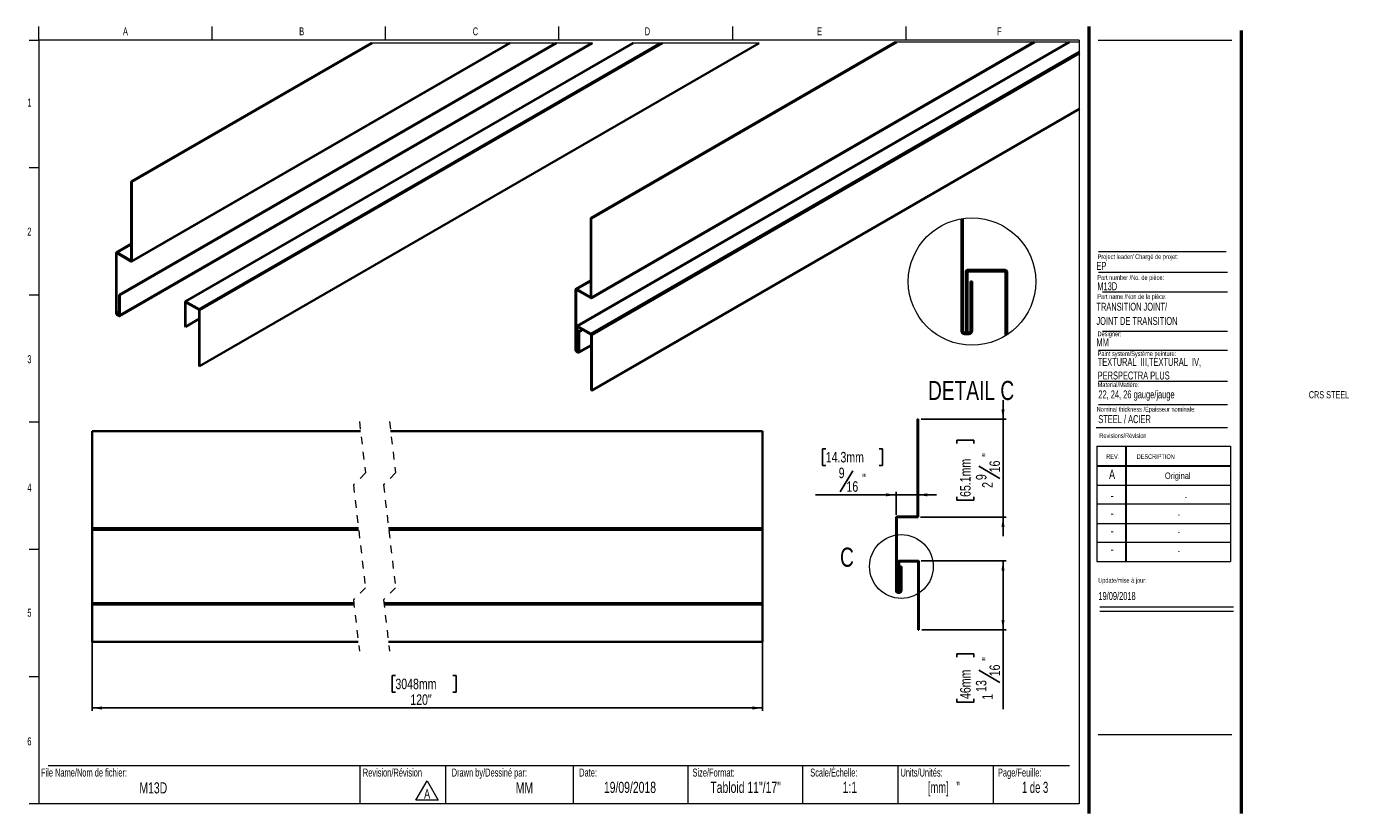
# Model space of a CAD drawing. Header units: inches. Extents: x 0.5 to 17.9, y 0.4 to 10.7.
import ezdxf

# ---------------------------------------------------------------- set-up
doc = ezdxf.new("R2010")
doc.units = ezdxf.units.IN
doc.header["$MEASUREMENT"] = 0
doc.linetypes.add('HIDDEN', pattern=[0.075, 0.05, -0.025])
doc.layers.add('FORMAT', color=7, linetype='Continuous')
doc.styles.add('SLDTEXTSTYLE0', font='TXT', dxfattribs={"width": 0.7})
doc.styles.add('SLDTEXTSTYLE1', font='TXT', dxfattribs={"width": 0.633333})
doc.styles.add('SLDTEXTSTYLE2', font='TXT', dxfattribs={"width": 0.625})
doc.styles.add('SLDTEXTSTYLE3', font='TXT', dxfattribs={"width": 0.75})
doc.dimstyles.new('SLDDIMSTYLE0', dxfattribs={"dimtxt": 0.137795, "dimasz": 0.13, "dimexe": 0, "dimexo": 0.0625, "dimgap": 0.034449, "dimtad": 1, "dimdec": 6, "dimlfac": 2, "dimrnd": 1e-09, "dimzin": 12, "dimdsep": 46, "dimlunit": 5, "dimtxsty": 'SLDTEXTSTYLE3', "dimsah": 1, "dimcen": 0.09, "dimadec": 0, "dimazin": 3, "dimtfac": 1, "dimtdec": 1, "dimtofl": 0, "dimtmove": 0, "dimatfit": 3, "dimfxl": 1, "dimfrac": 2, "dimtolj": 1, "dimtzin": 12, "dimarcsym": 0})
doc.dimstyles.new('SLDDIMSTYLE1', dxfattribs={"dimtxt": 0.137795, "dimasz": 0.13, "dimexe": 0, "dimexo": 0.0625, "dimgap": 0.034449, "dimtad": 1, "dimdec": 6, "dimlfac": 2, "dimrnd": 1e-09, "dimzin": 12, "dimdsep": 46, "dimlunit": 5, "dimtxsty": 'SLDTEXTSTYLE3', "dimsah": 1, "dimcen": 0.09, "dimadec": 0, "dimazin": 3, "dimtfac": 1, "dimtdec": 1, "dimtmove": 0, "dimatfit": 0, "dimfxl": 1, "dimfrac": 2, "dimtolj": 1, "dimtzin": 12, "dimarcsym": 0})
doc.dimstyles.new('SLDDIMSTYLE2', dxfattribs={"dimtxt": 0.137795, "dimasz": 0.13, "dimexe": 0, "dimexo": 0.0625, "dimgap": 0.034449, "dimtad": 1, "dimdec": 1, "dimlfac": 2, "dimrnd": 1e-09, "dimzin": 12, "dimdsep": 46, "dimlunit": 5, "dimtxsty": 'SLDTEXTSTYLE3', "dimsah": 1, "dimcen": 0.09, "dimadec": 0, "dimazin": 3, "dimtfac": 1, "dimtdec": 1, "dimtofl": 0, "dimtmove": 0, "dimatfit": 3, "dimfxl": 1, "dimfrac": 2, "dimtolj": 1, "dimtzin": 12, "dimarcsym": 0})

# ---------------------------------------------------------------- blocks, each defined once
blk = doc.blocks.new('SW_NOTE_0')
at = {"color": 0, "linetype": 'Continuous', "lineweight": 0}
for p, q in [((-0.097, 0.017), (0.049, 0.27)), ((0.049, 0.27), (0.195, 0.017)), ((0.195, 0.017), (-0.097, 0.017))]:
    blk.add_line(p, q, dxfattribs=at)
at = {"color": 0, "linetype": 'Continuous', "lineweight": 0, "insert": (0.049, 0.161), "char_height": 0.125, "attachment_point": 2, "style": 'SLDTEXTSTYLE0'}
blk.add_mtext('A', dxfattribs=at)
blk = doc.blocks.new('SW_NOTE_1')
at = {"layer": 'FORMAT', "color": 0, "char_height": 0.10417, "attachment_point": 1, "style": 'SLDTEXTSTYLE0'}
for s, insert in [('TEXTURAL  III,TEXTURAL  IV,', (0, 0.134)), ('PERSPECTRA PLUS', (0, -0.044))]:
    blk.add_mtext(s, dxfattribs=dict(at, insert=insert))
blk = doc.blocks.new('_D')
at = {"layer": 'FORMAT'}
for p, q in [((12.181, 3.7), (13.294, 3.7)), ((13.254, 3.7), (13.254, 2.794)), ((12.191, 2.794), (13.294, 2.794)), ((13.254, 2.794), (13.254, 1.755)), ((12.651, 2.438), (12.651, 2.48)), ((12.651, 2.48), (12.87, 2.48)), ((12.87, 2.48), (12.87, 2.438)), ((12.938, 2.269), (13.214, 2.104)), ((12.651, 1.89), (12.651, 1.848)), ((12.651, 1.848), (12.87, 1.848)), ((12.87, 1.848), (12.87, 1.89))]:
    blk.add_line(p, q, dxfattribs=at)
for points in [[(13.254, 3.7), (13.234, 3.57), (13.274, 3.57)], [(13.254, 2.794), (13.274, 2.924), (13.234, 2.924)]]:
    blk.add_solid(points, dxfattribs=at)
at = {"layer": 'FORMAT', "attachment_point": 1, "rotation": 90, "style": 'SLDTEXTSTYLE3'}
for s, insert, char_height in [('"', (12.979, 2.39), 0.138), ('46mm', (12.692, 1.89), 0.1378), ('16', (13.077, 2.187), 0.1378), ('13', (12.899, 1.983), 0.1378), ('1', (12.981, 1.881), 0.138)]:
    blk.add_mtext(s, dxfattribs=dict(at, insert=insert, char_height=char_height))
blk = doc.blocks.new('_D_1')
at = {"layer": 'FORMAT'}
for p, q in [((13.254, 5.552), (13.254, 5.802)), ((12.183, 5.552), (13.294, 5.552)), ((13.254, 5.552), (13.254, 4.271)), ((12.651, 5.236), (12.651, 5.278)), ((12.651, 5.278), (12.87, 5.278)), ((12.87, 5.278), (12.87, 5.236)), ((12.938, 4.94), (13.214, 4.775)), ((12.651, 4.536), (12.651, 4.494)), ((12.87, 4.494), (12.87, 4.536)), ((12.651, 4.494), (12.87, 4.494)), ((12.173, 4.271), (13.294, 4.271)), ((13.254, 4.271), (13.254, 4.021))]:
    blk.add_line(p, q, dxfattribs=at)
for points in [[(13.254, 5.552), (13.274, 5.682), (13.234, 5.682)], [(13.254, 4.271), (13.234, 4.141), (13.274, 4.141)]]:
    blk.add_solid(points, dxfattribs=at)
at = {"layer": 'FORMAT', "attachment_point": 1, "rotation": 90, "style": 'SLDTEXTSTYLE3'}
for s, insert, char_height in [('65.1mm', (12.692, 4.536), 0.1378), ('"', (12.979, 5.061), 0.138), ('16', (13.077, 4.858), 0.1378), ('9', (12.899, 4.756), 0.138), ('2', (12.981, 4.654), 0.138)]:
    blk.add_mtext(s, dxfattribs=dict(at, insert=insert, char_height=char_height))
blk = doc.blocks.new('_D_2')
at = {"layer": 'FORMAT'}
for p, q in [((10.933, 5.166), (10.891, 5.166)), ((10.891, 5.166), (10.891, 4.948)), ((11.634, 5.166), (11.676, 5.166)), ((11.676, 5.166), (11.676, 4.948)), ((10.891, 4.948), (10.933, 4.948)), ((11.676, 4.948), (11.634, 4.948)), ((11.287, 4.879), (11.121, 4.604)), ((11.853, 4.563), (10.798, 4.563)), ((11.853, 4.3), (11.853, 4.603)), ((12.134, 4.563), (11.853, 4.563)), ((12.134, 4.563), (12.384, 4.563))]:
    blk.add_line(p, q, dxfattribs=at)
for points in [[(11.853, 4.563), (11.723, 4.583), (11.723, 4.543)], [(12.134, 4.563), (12.264, 4.543), (12.264, 4.583)]]:
    blk.add_solid(points, dxfattribs=at)
at = {"layer": 'FORMAT', "attachment_point": 1, "style": 'SLDTEXTSTYLE3'}
for s, insert, char_height in [('14.3mm', (10.933, 5.125), 0.1378), ('9', (11.102, 4.919), 0.138), ('16', (11.204, 4.741), 0.1378), ('"', (11.408, 4.839), 0.138)]:
    blk.add_mtext(s, dxfattribs=dict(at, insert=insert, char_height=char_height))
blk = doc.blocks.new('_D_3')
at = {"layer": 'FORMAT'}
for p, q in [((1.324, 4.067), (1.324, 1.733)), ((10.103, 4.067), (10.103, 1.733)), ((5.297, 2.197), (5.255, 2.197)), ((5.255, 2.197), (5.255, 1.979)), ((6.049, 2.197), (6.091, 2.197)), ((6.091, 2.197), (6.091, 1.979)), ((5.255, 1.979), (5.297, 1.979)), ((6.091, 1.979), (6.049, 1.979)), ((1.324, 1.772), (10.103, 1.772))]:
    blk.add_line(p, q, dxfattribs=at)
for points in [[(1.324, 1.772), (1.454, 1.752), (1.454, 1.792)], [(10.103, 1.772), (9.973, 1.792), (9.973, 1.752)]]:
    blk.add_solid(points, dxfattribs=at)
at = {"layer": 'FORMAT', "char_height": 0.1378, "attachment_point": 1, "style": 'SLDTEXTSTYLE3'}
for s, insert in [('3048mm', (5.297, 2.156)), ('120"', (5.492, 1.95))]:
    blk.add_mtext(s, dxfattribs=dict(at, insert=insert))

msp = doc.modelspace()

# ---------------------------------------------------------------- linework, layer by layer
at = {"color": 7, "linetype": 'Continuous', "lineweight": 18}
for p, q in [((0.6262516, 10.51707317), (0.6262516, 10.69394495)), ((2.89708494, 10.51707317), (2.89708494, 10.69394495)), ((5.16791827, 10.51707317), (5.16791827, 10.69394495)), ((7.4387516, 10.51707317), (7.4387516, 10.69394495)), ((9.70958494, 10.69394495), (9.70958494, 10.51707317)), ((11.98041827, 10.69394495), (11.98041827, 10.51707317)), ((0.5012516, 10.51707317), (0.6262516, 10.51707317)), ((14.2512516, 10.51707317), (0.6262516, 10.51707317)), ((0.6262516, 10.51707317), (0.6262516, 0.51707317)), ((7.87608726, 10.47937305), (4.97885566, 10.47937305)), ((10.06043909, 10.47937305), (8.40504563, 10.47937305)), ((14.2512516, 10.51707317), (14.2512516, 0.51707317)), ((14.5012516, 10.51707317), (16.2512516, 10.51707317)), ((0.5012516, 8.8504065), (0.6262516, 8.8504065)), ((14.50528094, 7.4796461), (16.19286796, 7.4796461)), ((0.5012516, 7.18373984), (0.6262516, 7.18373984)), ((14.55782728, 7.22283311), (16.19286796, 7.22283311)), ((14.55782728, 6.70729719), (16.19286796, 6.70729719)), ((14.50528094, 6.45740283), (16.19286796, 6.45740283)), ((14.50528094, 6.05316409), (16.19286796, 6.05316409)), ((14.50528094, 5.74531323), (16.19286796, 5.74531323)), ((0.5012516, 5.51707317), (0.6262516, 5.51707317)), ((14.4754278, 5.446808), (16.19286796, 5.446808)), ((14.48119985, 5.19874946), (16.23119985, 5.19874946)), ((14.48119985, 5.19874946), (14.48119985, 3.68874946)), ((14.85619985, 5.19874946), (14.85619985, 3.68874946)), ((14.86619985, 5.19874946), (14.86619985, 3.68874946)), ((16.23119985, 5.19874946), (16.23119985, 3.68874946)), ((14.48119985, 4.94874946), (16.23119985, 4.94874946)), ((14.48119985, 4.93874946), (16.23119985, 4.93874946)), ((14.48119985, 4.68874946), (16.23119985, 4.68874946)), ((16.23119985, 4.43874946), (14.48119985, 4.43874946)), ((14.48119985, 4.18874946), (16.23119985, 4.18874946)), ((0.5012516, 3.8504065), (0.6262516, 3.8504065)), ((16.23119985, 3.93874946), (14.48119985, 3.93874946)), ((14.48119985, 3.68874946), (16.23119985, 3.68874946)), ((14.52153854, 3.094666), (16.27153854, 3.094666)), ((14.52153854, 3.03864953), (16.27153854, 3.03864953)), ((0.5012516, 2.18373984), (0.6262516, 2.18373984)), ((0.7512516, 1.01707317), (14.1262516, 1.01707317)), ((4.83168021, 1.01707317), (4.83168021, 0.51707317)), ((5.95393245, 1.01707317), (5.95393245, 0.51707317)), ((7.6262516, 1.01707317), (7.6262516, 0.51707317)), ((9.1262516, 1.01707317), (9.1262516, 0.51707317)), ((10.6262516, 1.01707317), (10.6262516, 0.51707317)), ((11.8762516, 1.01707317), (11.8762516, 0.51707317)), ((13.1262516, 1.01707317), (13.1262516, 0.51707317)), ((0.6262516, 0.51707317), (0.5012516, 0.51707317)), ((14.2512516, 0.51707317), (0.6262516, 0.51707317))]:
    msp.add_line(p, q, dxfattribs=at)
at = {"color": 7, "linetype": 'Continuous', "lineweight": 50}
for p, q in [((14.3762516, 10.69394495), (14.3762516, 0.39207317)), ((16.3762516, 0.39207317), (16.3762516, 10.64207317))]:
    msp.add_line(p, q, dxfattribs=at)
at = {"color": 7, "linetype": 'Continuous', "lineweight": 35}
for p, q in [((1.68061035, 7.18208341), (7.39230287, 10.47937305)), ((1.68353661, 6.90449003), (7.87608726, 10.47937305)), ((1.68768077, 6.91364662), (7.86436931, 10.47937305)), ((1.68768077, 7.17800143), (7.40644372, 10.47937305)), ((1.83705612, 8.66565123), (4.97885566, 10.47937305)), ((1.8420568, 7.61896316), (6.7969698, 10.47937305)), ((1.84412889, 8.66156925), (4.99299886, 10.47937305)), ((1.84412889, 7.62354145), (6.79111025, 10.47937305)), ((8.40504563, 10.47937305), (2.54391558, 7.09581507)), ((2.54891627, 7.09531993), (8.41090401, 10.47937305)), ((2.72569332, 6.99326927), (8.76445694, 10.47937305)), ((2.73276374, 6.98102098), (8.79274451, 10.47937305)), ((2.73276374, 6.2491968), (10.06043909, 10.47937305)), ((14.11789014, 10.4915829), (7.67821018, 6.77403416)), ((7.68320853, 6.77353902), (14.12374735, 10.4915829)), ((7.85433722, 8.18677571), (11.84681237, 10.4915829)), ((7.8593379, 7.14008764), (13.66492652, 10.4915829)), ((7.86140999, 8.18269373), (11.86095674, 10.4915829)), ((7.86140999, 7.14466594), (13.65906813, 10.4915829)), ((7.85998558, 6.67148836), (14.25673024, 10.36425072)), ((7.867056, 6.65924125), (14.25673024, 10.34792162)), ((7.867056, 5.92741589), (14.25673024, 9.61609627)), ((1.83705612, 8.66565123), (1.84412889, 8.66156925)), ((1.83705612, 7.62762343), (1.83705612, 8.66565123)), ((1.84412889, 7.62354145), (1.84412889, 8.66156925)), ((7.85433722, 7.14874791), (7.85433722, 8.18677571)), ((7.85433722, 8.18677571), (7.86140999, 8.18269373)), ((7.86140999, 7.14466594), (7.86140999, 8.18269373)), ((12.70840747, 6.70858632), (12.70840747, 8.17864782)), ((12.72840748, 6.70858632), (12.72840748, 8.18180262)), ((1.83705612, 7.84767252), (1.64232492, 7.73525675)), ((1.63818311, 6.94222165), (1.63818311, 7.72610016)), ((1.64525353, 6.93813967), (1.64525353, 7.72201818)), ((1.6523263, 7.73426764), (1.83705612, 7.62762343)), ((1.6523263, 7.72610134), (1.83705612, 7.6194583)), ((12.78688262, 7.50759326), (13.28688261, 7.50759326)), ((7.85433722, 7.368797), (7.65960602, 7.25638123)), ((12.76688262, 6.69509329), (12.76688262, 7.48759321)), ((12.78688262, 7.48759321), (13.28688261, 7.48759321)), ((12.78688262, 6.69509329), (12.78688262, 7.48759321)), ((12.82840747, 7.35608629), (12.82840747, 6.70858632)), ((12.82840747, 7.35608629), (12.84840748, 7.35608629)), ((12.84840748, 7.35608629), (12.84840748, 6.70858632)), ((13.28688261, 7.48759321), (13.28688261, 6.64619401)), ((13.30688262, 7.48759321), (13.30688262, 6.65894345)), ((1.68061035, 7.18208341), (1.68061035, 6.91772859)), ((1.68061035, 7.18208341), (1.68768077, 7.17800143)), ((1.68768077, 7.17800143), (1.68768077, 6.91364662)), ((7.65546421, 6.46334613), (7.65546421, 7.24722464)), ((7.66253463, 6.45926415), (7.66253463, 7.24314266)), ((7.6696074, 7.25539212), (7.85433722, 7.14874791)), ((7.6696074, 7.24722582), (7.85433722, 7.14058278)), ((2.54184584, 6.76768211), (2.54184584, 7.09123678)), ((2.54891627, 7.09531993), (2.72569332, 6.99326927)), ((2.54891627, 7.0871548), (2.72569332, 6.98510414)), ((2.54891627, 6.76360014), (2.54891627, 7.0871548)), ((2.72569332, 6.98510414), (2.72569332, 6.25327878)), ((2.73276374, 6.98102098), (2.73276374, 6.2491968)), ((1.67353758, 6.91364544), (1.6523263, 6.92589138)), ((1.67353758, 6.90548031), (1.6523263, 6.91772625)), ((2.54891627, 6.76360014), (2.72569332, 6.8656508)), ((2.54891627, 6.76360014), (2.54184584, 6.76768211)), ((7.6761381, 6.44590238), (7.6761381, 6.76945587)), ((7.68320853, 6.77353902), (7.85998558, 6.67148836)), ((7.68320853, 6.76537389), (7.85998558, 6.66332323)), ((7.68320853, 6.4418204), (7.68320853, 6.76537389)), ((7.69789145, 6.70320789), (7.74439246, 6.73005344)), ((7.69789145, 6.70320789), (7.69789145, 6.43885308)), ((7.69789145, 6.70320789), (7.70496187, 6.69912591)), ((7.70496187, 6.69912591), (7.75146288, 6.72597147)), ((7.70496187, 6.69912591), (7.70496187, 6.4347711)), ((7.85998558, 6.66332323), (7.85998558, 5.93149904)), ((7.867056, 6.65924125), (7.867056, 5.92741589)), ((12.80840748, 6.6885862), (12.74840749, 6.6885862)), ((12.80840748, 6.66858623), (12.74840749, 6.66858623)), ((12.78688262, 6.69509329), (12.76688262, 6.69509329)), ((7.68320853, 6.4418204), (7.69789145, 6.45029529)), ((7.70081771, 6.42561451), (7.85998558, 6.51749953)), ((7.69081868, 6.43476992), (7.6696074, 6.44701586)), ((7.69081868, 6.42660479), (7.6696074, 6.43885073)), ((7.68320853, 6.4418204), (7.6761381, 6.44590238)), ((2.73276374, 6.2491968), (2.72569332, 6.25327878)), ((7.867056, 5.92741589), (7.85998558, 5.93149904)), ((12.13408744, 4.28077702), (12.13408744, 5.55202702)), ((12.13408744, 5.55202702), (12.14408744, 5.55202702)), ((12.14408744, 4.28077702), (12.14408744, 5.55202702)), ((4.84042346, 5.39786937), (1.32447688, 5.39786937)), ((1.32447688, 4.12661944), (1.32447688, 5.39786937)), ((10.10317115, 5.39786937), (5.23412403, 5.39786937)), ((10.10317115, 4.12661944), (10.10317115, 5.39786937)), ((11.85283744, 3.30077702), (11.85283744, 4.26077702)), ((11.86283744, 3.30077702), (11.86283744, 4.26077702)), ((11.87283744, 4.28077702), (12.13408744, 4.28077702)), ((11.87283744, 4.27077702), (12.13408744, 4.27077702)), ((4.81320244, 4.12661944), (1.32447688, 4.12661944)), ((1.32447688, 4.10661944), (1.32447688, 4.12661944)), ((4.81554204, 4.10661944), (1.32447688, 4.10661944)), ((1.32447688, 3.14661947), (1.32447688, 4.10661944)), ((10.10317115, 4.12661944), (5.20690302, 4.12661944)), ((10.10317115, 4.10661944), (5.20924261, 4.10661944)), ((10.10317115, 4.10661944), (10.10317115, 4.12661944)), ((10.10317115, 3.14661947), (10.10317115, 4.10661944)), ((11.88207501, 3.2940305), (11.88207501, 3.6902805)), ((11.89207501, 3.7002805), (12.14207501, 3.7002805)), ((11.89207501, 3.6902805), (12.14207501, 3.6902805)), ((11.89207501, 3.2940305), (11.89207501, 3.6902805)), ((12.14207501, 3.6902805), (12.14207501, 2.7940305)), ((12.15207501, 3.6902805), (12.15207501, 2.7940305)), ((11.91283744, 3.62452702), (11.91283744, 3.30077702)), ((11.91283744, 3.62452702), (11.92283744, 3.62452702)), ((11.92283744, 3.62452702), (11.92283744, 3.30077702)), ((4.75191995, 3.14661947), (1.32447688, 3.14661947)), ((1.32447688, 3.12661942), (1.32447688, 3.14661947)), ((10.10317115, 3.14661947), (5.14562052, 3.14661947)), ((10.10317115, 3.12661942), (10.10317115, 3.14661947)), ((11.90283744, 3.29077702), (11.87283744, 3.29077702)), ((11.90283744, 3.28077702), (11.87283744, 3.28077702)), ((11.89207501, 3.2940305), (11.88207501, 3.2940305)), ((4.7542572, 3.12661942), (1.32447688, 3.12661942)), ((1.32447688, 3.12661942), (1.32447688, 2.63987299)), ((10.10317115, 3.12661942), (5.14795778, 3.12661942)), ((10.10317115, 3.12661942), (10.10317115, 2.63987299)), ((12.15207501, 2.7940305), (12.14207501, 2.7940305)), ((4.81118433, 2.63987299), (1.32447688, 2.63987299)), ((10.10317115, 2.63987299), (5.20488491, 2.63987299))]:
    msp.add_line(p, q, dxfattribs=at)
at = {"color": 8, "linetype": 'Continuous', "lineweight": 35}
for p, q in [((1.64525353, 7.72201818), (1.6523263, 7.72610134)), ((1.6523263, 7.73426764), (1.83705612, 7.84091068)), ((7.6696074, 7.25539212), (7.85433722, 7.36203516)), ((7.66253463, 7.24314266), (7.6696074, 7.24722582)), ((1.64525353, 6.93813967), (1.68061035, 6.95854956)), ((1.6523263, 6.92589138), (1.68061035, 6.9422193)), ((1.67353758, 6.91364544), (1.68061035, 6.91772742)), ((7.66253463, 6.45926415), (7.6761381, 6.467116)), ((7.6696074, 6.44701586), (7.6761381, 6.45078691)), ((7.70496187, 6.4347711), (7.85998558, 6.52426489)), ((7.69081868, 6.43476992), (7.69789145, 6.4388519))]:
    msp.add_line(p, q, dxfattribs=at)
at = {"color": 7, "linetype": 'HIDDEN', "lineweight": 18}
for p, q in [((4.82580409, 5.52286944), (4.90454425, 4.84961047)), ((5.21950488, 5.52286944), (5.29824504, 4.84961047)), ((4.90454425, 4.84961047), (4.74706394, 4.69213016)), ((5.29824504, 4.84961047), (5.14076472, 4.69213016)), ((4.74706394, 4.69213016), (4.90454425, 3.34561221)), ((5.14076472, 4.69213016), (5.29824504, 3.34561221)), ((4.90454425, 3.34561221), (4.74706394, 3.1881319)), ((5.29824504, 3.34561221), (5.14076472, 3.1881319)), ((4.74706394, 3.1881319), (4.82580409, 2.51487293)), ((5.14076472, 3.1881319), (5.21950488, 2.51487293))]:
    msp.add_line(p, q, dxfattribs=at)
at = {"color": 7, "linetype": 'Continuous', "lineweight": 18, "flags": 128}
msp.add_lwpolyline([(14.25673024, 9.61609627), (14.25673024, 10.34792162), (14.25673024, 10.36425072), (14.25673024, 10.4915829), (14.12374735, 10.4915829), (14.11789014, 10.4915829), (13.66492652, 10.4915829), (13.65906813, 10.4915829), (11.86095674, 10.4915829), (11.84681237, 10.4915829)], dxfattribs=at)
at = {"color": 7, "linetype": 'Continuous', "lineweight": 18}
for centre, radius in [((12.84840746, 7.35608504), 0.83439053), ((11.92283744, 3.62452702), 0.41719525)]:
    msp.add_circle(centre, radius, dxfattribs=at)
at = {"color": 7, "linetype": 'Continuous', "lineweight": 35}
for centre, radius, start, end in [((1.64680565, 7.72749821), 0.00873515, 50.801812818, 189.209735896), ((1.64956565, 7.72271604), 0.00436823, 50.803323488, 189.192863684), ((1.83981677, 7.62284359), 0.00436822, 230.803269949, 9.192917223), ((12.78688264, 7.48759323), 0.02000003, 90.000061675, 180.000043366), ((13.28688259, 7.48759323), 0.02000003, 359.999956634, 89.999938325), ((7.66408675, 7.24862269), 0.00873515, 50.801812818, 189.209735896), ((7.66684675, 7.24384052), 0.00436823, 50.803323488, 189.192863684), ((2.54615562, 7.09193711), 0.00436631, 50.782849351, 189.229804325), ((2.71741099, 6.98032335), 0.0153686, 2.601745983, 57.390354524), ((7.85709787, 7.14396807), 0.00436822, 230.803269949, 9.192917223), ((1.66888409, 6.94361712), 0.03073268, 182.602521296, 237.400189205), ((1.66060853, 6.93884018), 0.01537097, 182.61209555, 237.396470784), ((1.67629823, 6.91703073), 0.00436822, 230.803269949, 9.192917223), ((1.67905868, 6.91224877), 0.00873468, 230.79553085, 9.208888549), ((7.68044797, 6.77015605), 0.00436637, 50.785069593, 189.227584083), ((7.85171001, 6.65854628), 0.01536172, 2.592961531, 57.40389223), ((12.7484075, 6.70858626), 0.04000002, 179.999911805, 269.999983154), ((12.7484076, 6.70858632), 0.02000012, 180.000015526, 269.999669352), ((12.80840735, 6.70858632), 0.02000012, 270.000383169, 359.999984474), ((12.80840745, 6.70858626), 0.04000002, 270.000043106, 0.000088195), ((7.68616519, 6.4647416), 0.03073268, 182.602521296, 237.400189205), ((7.67788963, 6.45996466), 0.01537097, 182.61209555, 237.396470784), ((7.69357933, 6.43815521), 0.00436822, 230.803269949, 9.192917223), ((7.69633978, 6.43337325), 0.00873468, 230.79553085, 9.208888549), ((11.87283744, 4.26077702), 0.02, 90, 180), ((11.87283744, 4.26077702), 0.01, 90, 180.000000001), ((12.13408744, 4.28077702), 0.01, 270, 360), ((11.89207501, 3.6902805), 0.01, 90, 180), ((12.14207501, 3.6902805), 0.01, 360, 90), ((11.87283744, 3.30077702), 0.02, 180, 270), ((11.87283744, 3.30077702), 0.01, 180, 270), ((11.90283744, 3.30077702), 0.01, 270, 0), ((11.90283744, 3.30077702), 0.02, 270, 0)]:
    msp.add_arc(centre, radius, start, end, dxfattribs=at)
at = {"layer": 'FORMAT', "color": 250, "lineweight": 18, "true_color": 0x454545}
msp.add_line((14.50528094, 7.74778908), (16.17565424, 7.74778908), dxfattribs=at)
at = {"layer": 'FORMAT', "lineweight": 18}
msp.add_line((14.5012516, 1.42655357), (16.2512516, 1.42655357), dxfattribs=at)

# ---------------------------------------------------------------- block references
at = {"color": 7, "linetype": 'Continuous', "lineweight": 0}
msp.add_blockref('SW_NOTE_0', (5.66292394, 0.55004025), dxfattribs=at)
at = {"layer": 'FORMAT'}
msp.add_blockref('SW_NOTE_1', (14.4936793, 6.22195149), dxfattribs=at)

# ---------------------------------------------------------------- texts
at = {"color": 7, "linetype": 'Continuous', "lineweight": 0}
for s, insert, char_height, attachment_point, style in [('A', (1.76142579, 10.6839024), 0.10416667, 2, 'SLDTEXTSTYLE0'), ('B', (4.06958911, 10.6839024), 0.10416667, 2, 'SLDTEXTSTYLE0'), ('C', (6.34413178, 10.6839024), 0.10416667, 2, 'SLDTEXTSTYLE0'), ('D', (8.59747332, 10.6839024), 0.10416667, 2, 'SLDTEXTSTYLE0'), ('E', (10.8526565, 10.6839024), 0.10416667, 2, 'SLDTEXTSTYLE0'), ('F', (13.20742543, 10.6839024), 0.10416667, 2, 'SLDTEXTSTYLE0'), ('1', (0.5037246, 9.75182478), 0.10416667, 2, 'SLDTEXTSTYLE0'), ('2', (0.5037246, 8.06186262), 0.10416667, 2, 'SLDTEXTSTYLE0'), ('Project leader/ Chargé de projet:', (14.49277361, 7.71280373), 0.0625, 1, 'SLDTEXTSTYLE0'), ('EP', (14.47701034, 7.61261449), 0.104166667, 1, 'SLDTEXTSTYLE0'), ('Part number /No. de pièce:', (14.48926382, 7.43950417), 0.0625, 1, 'SLDTEXTSTYLE0'), ('M13D', (14.48926382, 7.34629318), 0.104166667, 1, 'SLDTEXTSTYLE0'), ('Designer:', (14.49277361, 6.70270676), 0.0625, 1, 'SLDTEXTSTYLE0'), ('MM', (14.47701034, 6.6115619), 0.104166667, 1, 'SLDTEXTSTYLE0'), ('Paint system/Système peinture:', (14.4936793, 6.44233934), 0.0625, 1, 'SLDTEXTSTYLE0'), ('3', (0.5037246, 6.39100017), 0.10416667, 2, 'SLDTEXTSTYLE0'), ('CRS STEEL', (17.25790342, 5.92072099), 0.09375, 1, 'SLDTEXTSTYLE0'), ('Nominal thickness /Épaisseur nominale:', (14.48027845, 5.71521348), 0.0625, 1, 'SLDTEXTSTYLE0'), ('STEEL / ACIER', (14.50193609, 5.60657576), 0.1041666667, 1, 'SLDTEXTSTYLE0'), ('Revisions/Révision', (14.51560122, 5.36941883), 0.0625, 1, 'SLDTEXTSTYLE0'), ('REV.', (14.60623117, 5.09512968), 0.0625, 1, 'SLDTEXTSTYLE0'), ('DESCRIPTION', (15.00414236, 5.09512968), 0.0625, 1, 'SLDTEXTSTYLE0'), ('A', (14.68204136, 4.89428093), 0.125, 2, 'SLDTEXTSTYLE0'), ('4', (0.5037246, 4.7085424), 0.10416667, 2, 'SLDTEXTSTYLE0'), ('Original', (15.54196943, 4.85546175), 0.083333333, 2, 'SLDTEXTSTYLE0'), ('-', (14.68335791, 4.61740373), 0.125, 2, 'SLDTEXTSTYLE0'), ('-', (15.64717395, 4.57858454), 0.08333333, 2, 'SLDTEXTSTYLE0'), ('-', (14.68335791, 4.38816527), 0.125, 2, 'SLDTEXTSTYLE0'), ('-', (15.55567278, 4.34934608), 0.08333333, 2, 'SLDTEXTSTYLE0'), ('-', (14.68335791, 4.15690015), 0.125, 2, 'SLDTEXTSTYLE0'), ('-', (15.55567278, 4.11808096), 0.08333333, 2, 'SLDTEXTSTYLE0'), ('-', (14.68335791, 3.91429561), 0.125, 2, 'SLDTEXTSTYLE0'), ('-', (15.55567278, 3.87547642), 0.08333333, 2, 'SLDTEXTSTYLE0'), ('Update/mise à jour:', (14.50090209, 3.47468308), 0.0625, 1, 'SLDTEXTSTYLE0'), ('19/09/2018', (14.50292977, 3.29031445), 0.104166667, 1, 'SLDTEXTSTYLE0'), ('5', (0.5037246, 3.07157689), 0.10416667, 2, 'SLDTEXTSTYLE0'), ('6', (0.5037246, 1.38784093), 0.10416667, 2, 'SLDTEXTSTYLE0'), ('File Name/Nom de fichier:', (0.65493189, 0.97867855), 0.1041666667, 1, 'SLDTEXTSTYLE0'), ('Revision/Révision', (4.87009835, 0.97867855), 0.1041666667, 1, 'SLDTEXTSTYLE0'), ('Drawn by/Dessiné par:', (6.03329934, 0.97867855), 0.1041666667, 1, 'SLDTEXTSTYLE0'), ('Date:', (7.70350905, 0.97867855), 0.104166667, 1, 'SLDTEXTSTYLE0'), ('Size/Format:', (9.18750927, 0.97867855), 0.1041666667, 1, 'SLDTEXTSTYLE0'), ('Scale/Échelle:', (10.72938767, 0.97867855), 0.1041666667, 1, 'SLDTEXTSTYLE0'), ('Units/Unités:', (11.91111672, 0.97867855), 0.1041666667, 1, 'SLDTEXTSTYLE0'), ('Page/Feuille:', (13.18799756, 0.97867855), 0.1041666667, 1, 'SLDTEXTSTYLE0'), ('M13D', (2.12611993, 0.79939677), 0.145833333, 2, 'SLDTEXTSTYLE0'), ('MM', (6.98639338, 0.79939676), 0.145833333, 2, 'SLDTEXTSTYLE0'), ('19/09/2018', (8.36878578, 0.80596202), 0.145833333, 2, 'SLDTEXTSTYLE0'), ('Tabloid 11"/17"', (9.88310669, 0.80596202), 0.1458333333, 2, 'SLDTEXTSTYLE0'), ('1:1', (11.24744214, 0.80596202), 0.145833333, 2, 'SLDTEXTSTYLE0'), ('[mm]   "', (12.47899807, 0.80596202), 0.145833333, 2, 'SLDTEXTSTYLE2'), ('1 de 3', (13.67421983, 0.80596202), 0.145833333, 2, 'SLDTEXTSTYLE1')]:
    msp.add_mtext(s, dxfattribs=dict(at, insert=insert, char_height=char_height, attachment_point=attachment_point, style=style))
at = {"color": 7, "linetype": 'Continuous', "lineweight": 18, "insert": (11.11963306, 3.87190984), "char_height": 0.25, "attachment_point": 1, "style": 'SLDTEXTSTYLE3'}
msp.add_mtext('C', dxfattribs=at)
at = {"layer": 'FORMAT'}
for s, insert, char_height, attachment_point, style in [('Part name /Non de la pièce:', (14.48926382, 7.1904184), 0.0625, 1, 'SLDTEXTSTYLE0'), ('TRANSITION JOINT/', (14.47701034, 7.07848563), 0.1041666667, 1, 'SLDTEXTSTYLE0'), ('JOINT DE TRANSITION', (14.47701034, 6.89222649), 0.1041666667, 1, 'SLDTEXTSTYLE0'), ('DETAIL C', (12.83599448, 6.05479559), 0.25, 2, 'SLDTEXTSTYLE3'), ('Material/Matière:', (14.4936793, 6.0368173), 0.0625, 1, 'SLDTEXTSTYLE0'), ('22, 24, 26 gauge/jauge', (14.503118, 5.93042578), 0.1041666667, 1, 'SLDTEXTSTYLE0')]:
    msp.add_mtext(s, dxfattribs=dict(at, insert=insert, char_height=char_height, attachment_point=attachment_point, style=style))

# ---------------------------------------------------------------- dimensions: what is measured, and where the dimension line sits
for base, p1, p2, dimstyle, picture, middle in [((13.25443722, 4.27077702), (12.14408744, 5.55202702), (12.13408744, 4.27077702), 'SLDDIMSTYLE1', '_D_1', (13.25443722, 4.88598602)), ((13.25443722, 2.7940305), (12.14207501, 3.7002805), (12.15207501, 2.7940305), 'SLDDIMSTYLE0', '_D', (13.25443722, 2.16410924))]:
    dim = msp.add_linear_dim(base=base, p1=p1, p2=p2, angle=90, dimstyle=dimstyle, dxfattribs=at)
    dim.commit()
    dim.dimension.update_dxf_attribs({"geometry": picture, "text_midpoint": middle, "dimtype": 160})
dim = msp.add_linear_dim(base=(11.85283744, 4.56337746), p1=(12.13408744, 4.28077702), p2=(11.85283744, 4.26077702), dimstyle='SLDDIMSTYLE1', dxfattribs=at)
dim.commit()
dim.dimension.update_dxf_attribs({"geometry": '_D_2', "text_midpoint": (11.28346281, 4.56337746), "dimtype": 160})
dim = msp.add_linear_dim(base=(10.10317019, 1.77248041), p1=(1.32447783, 4.10661944), p2=(10.10317019, 4.10661944), angle=0, text='120"', dimstyle='SLDDIMSTYLE2', dxfattribs=at)
dim.commit()
dim.dimension.update_dxf_attribs({"geometry": '_D_3', "text_midpoint": (5.67271726, 1.77248041), "dimtype": 160})

doc.saveas('drawing.dxf')
